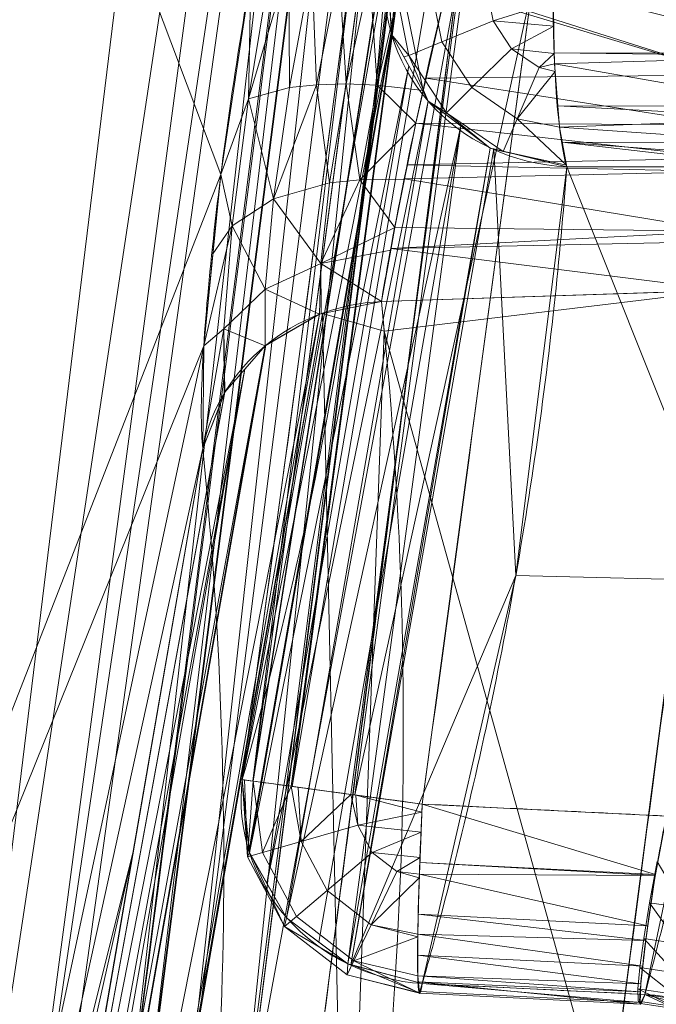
# Model space of a CAD drawing. Header units: millimetres. Extents: x -71 to 71, y -145 to 145.
# Tile 54 of 256: x 40.17 to 41.18, y -113.25 to -111.68. Entities that reach past the tile are written whole.
import ezdxf

# ---------------------------------------------------------------- set-up
doc = ezdxf.new("R2010")
doc.units = ezdxf.units.MM
doc.layers.add('1', color=7, linetype='CONTINUOUS')

msp = doc.modelspace()

# ---------------------------------------------------------------- linework, layer by layer
at = {"layer": '1', "color": 163, "linetype": 'Continuous', "lineweight": 13}
msp.add_line((40.7457, -112.1314, 5.1684), (41.2909, -112.1134, 5.1623), dxfattribs=at)
at = {"layer": '1', "color": 163, "linetype": 'Continuous', "lineweight": 13, "extrusion": (0.994038, 0.000180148, 0.109038)}
msp.add_arc((-111.6408, -2.0722, 41.0496), 0.3, 18.5717, 161.2379, dxfattribs=at)
at = {"layer": '1', "color": 163, "linetype": 'Continuous', "lineweight": 13, "extrusion": (-0.023647, -0.319045, -0.947445)}
msp.add_arc((49.1901, 103.3752, 32.3562), 0.3, 87.9837, 184.7041, dxfattribs=at)
at = {"layer": '1', "color": 163, "linetype": 'Continuous', "lineweight": 13, "extrusion": (-0.03284, 0.318854, 0.947235)}
msp.add_arc((-29.0246, 111.5662, -32.196), 0.3, 266.429, 343.61, dxfattribs=at)
at = {"layer": '1', "color": 163, "linetype": 'Continuous', "lineweight": 13, "extrusion": (-0.090067, -0.317812, -0.943866)}
msp.add_arc((70.0665, 91.5725, 33.5724), 0.3, 77.0327, 171.4011, dxfattribs=at)
at = {"layer": '1', "color": 163, "linetype": 'Continuous', "lineweight": 13, "extrusion": (-0.13398, -0.990984, 4.00492e-05)}
msp.add_arc((55.5838, -1.4431, 106.4439), 0.3, 177.169, 267.9821, dxfattribs=at)
at = {"layer": '1', "color": 163, "linetype": 'Continuous', "lineweight": 13, "extrusion": (0.998194, -0.048758, -0.035086)}
msp.add_arc((-110.8053, 0.1859, 46.3043), 0.3, 161.2099, 270.1702, dxfattribs=at)
at = {"layer": '1', "color": 163, "linetype": 'Continuous', "lineweight": 13, "extrusion": (0.084558, 0.31816, 0.944258)}
msp.add_arc((-68.931, 93.1969, -33.8245), 0.3, 187.5269, 282.0807, dxfattribs=at)
at = {"layer": '1', "color": 163, "linetype": 'Continuous', "lineweight": 13}
for points in [[(40.8137, -109.742, -3.0603), (40.6503, -111.0481, -3.0618), (40.4923, -112.2846, -3.063), (40.3406, -113.4484, -3.064)], [(41.0131, -111.1353, 5.1673), (40.9907, -111.1701, 5.2714), (40.9364, -111.3051, 5.4536), (40.8478, -111.6276, 5.5603), (40.7762, -111.9566, 5.4584), (40.7517, -112.0956, 5.2736), (40.7457, -112.1314, 5.1684)], [(40.7545, -111.588, 2.4082), (40.7211, -112.0343, 1.0967), (40.6434, -112.4691, -0.1818), (40.5244, -112.8912, -1.4241)], [(41.5752, -111.8792, 5.0907), (41.5973, -112.1591, 4.2498), (41.6067, -112.7198, 2.5674), (41.5089, -113.5613, 0.046), (41.2924, -114.4011, -2.4689), (41.0636, -114.9586, -4.1368), (40.9268, -115.2364, -4.9675)], [(39.8766, -115.7446, -4.7034), (40, -115.4854, -3.9396), (40.2121, -114.955, -2.3781), (40.4199, -114.1251, 0.0626), (40.511, -113.2635, 2.5987), (40.4919, -112.6679, 4.3478), (40.4617, -112.3652, 5.2372)], [(41.1649, -113.2325, -1.3547), (41.1629, -113.2377, -1.3703), (41.1595, -113.2465, -1.4047), (41.1566, -113.2501, -1.4652), (41.1561, -113.2397, -1.5329), (41.1584, -113.2111, -1.6026), (41.1638, -113.1628, -1.6664), (41.1725, -113.0977, -1.7162), (41.1843, -113.0232, -1.7462), (41.194, -112.973, -1.7523), (41.1992, -112.949, -1.7523)]]:
    msp.add_open_spline(points, degree=3, dxfattribs=at)
for points, knots in [([(41.5831, -109.7656, -2.7725), (41.575, -109.8294, -2.7725), (41.5669, -109.8931, -2.7725), (41.5057, -110.3712, -2.7725), (41.4525, -110.7855, -2.7725), (41.3453, -111.614, -2.7726), (41.2915, -112.0282, -2.7726), (41.1913, -112.7941, -2.7726), (41.145, -113.1457, -2.7726), (41.0985, -113.4974, -2.7726)], [0, 0, 0, 0, 0.05123, 0.05123, 0.384225, 0.384225, 0.717218, 0.717218, 1, 1, 1, 1]), ([(40.6265, -113.4856, -2.7892), (40.6872, -113.0204, -2.7892), (40.7473, -112.5551, -2.7892), (40.86, -111.6755, -2.7893), (40.9127, -111.2611, -2.7893), (41.0102, -110.4904, -2.7893), (41.055, -110.1341, -2.7893), (41.0996, -109.7778, -2.7893)], [0, 0, 0, 0, 0.376538, 0.376538, 0.711765, 0.711765, 1, 1, 1, 1]), ([(40.5244, -112.8912, -1.4241), (40.529, -112.8567, -1.424), (40.5337, -112.8221, -1.424), (40.5904, -112.403, -1.4235), (40.6421, -112.0185, -1.4231), (40.7451, -111.2494, -1.4222), (40.7964, -110.8648, -1.4217), (40.8557, -110.4186, -1.4211), (40.8639, -110.357, -1.421), (40.8721, -110.2955, -1.421)], [0, 0, 0, 0, 0.039982, 0.039982, 0.484407, 0.484407, 0.928838, 0.928838, 1, 1, 1, 1]), ([(41.1585, -110.3335, -1.7388), (41.1074, -110.7182, -1.7388), (41.0562, -111.1029, -1.7388), (40.9965, -111.5491, -1.7387), (40.9883, -111.6107, -1.7387), (40.9239, -112.0916, -1.7387), (40.8675, -112.5108, -1.7387), (40.8108, -112.93, -1.7387)], [0, 0, 0, 0, 0.444428, 0.444428, 0.515589, 0.515589, 1, 1, 1, 1]), ([(40.4617, -112.3652, 5.2372), (40.4603, -112.3512, 5.2781), (40.4587, -112.317, 5.3578), (40.4607, -112.224, 5.5044), (40.4735, -112.065, 5.654), (40.502, -111.8326, 5.7728), (40.5434, -111.576, 5.8088), (40.5917, -111.3206, 5.7731), (40.6429, -111.0913, 5.656), (40.6832, -110.9361, 5.5071), (40.711, -110.8477, 5.3603), (40.7232, -110.8149, 5.281), (40.7288, -110.8012, 5.2404)], [0, 0, 0, 0, 0.0625, 0.125, 0.25, 0.375, 0.5, 0.625, 0.75, 0.875, 0.9375, 1, 1, 1, 1]), ([(40.8108, -113.2152, -1.3423), (40.8204, -113.1813, -1.2415), (40.8298, -113.1473, -1.1407), (40.882, -112.9511, -0.5578), (40.9186, -112.7885, -0.0751), (40.979, -112.4632, 0.891), (41.0029, -112.3004, 1.3745), (41.0284, -112.0642, 2.0761), (41.0351, -111.9908, 2.294), (41.0405, -111.9174, 2.512)], [0, 0, 0, 0, 0.078632, 0.078632, 0.454556, 0.454556, 0.830589, 0.830589, 1, 1, 1, 1]), ([(41.0405, -111.9174, 2.512), (41.1305, -111.9174, 2.5219), (41.2205, -111.9173, 2.5318), (41.3311, -111.9173, 2.5439), (41.3516, -111.9173, 2.5461), (41.3721, -111.9173, 2.5484)], [0, 0, 0, 0, 0.81432, 0.81432, 1, 1, 1, 1]), ([(41.3721, -111.9173, 2.5484), (41.3637, -112.0753, 2.0796), (41.3496, -112.2332, 1.611), (41.3088, -112.554, 0.659), (41.2817, -112.7169, 0.1756), (41.2238, -112.9973, -0.6566), (41.1961, -113.115, -1.0058), (41.1649, -113.2325, -1.3547)], [0, 0, 0, 0, 0.35982, 0.35982, 0.731261, 0.731261, 1, 1, 1, 1]), ([(40.642, -115.4828, -4.8374), (40.642, -115.4828, -4.8374), (40.642, -115.4828, -4.8374), (40.8353, -115.0883, -3.6669), (40.9838, -114.6915, -2.4891), (41.1888, -113.932, -0.2351), (41.2526, -113.5691, 0.8418), (41.3175, -112.842, 2.9997), (41.3184, -112.4775, 4.0815), (41.2909, -112.1134, 5.1623), (41.2909, -112.1134, 5.1623), (41.2909, -112.1134, 5.1623)], [0, 0, 0, 0, 0.000006, 0.000006, 0.354383, 0.354383, 0.676696, 0.676696, 0.999994, 0.999994, 1, 1, 1, 1]), ([(40.7457, -112.1314, 5.1684), (40.7457, -112.1314, 5.1684), (40.7457, -112.1314, 5.1684), (40.7832, -112.4951, 4.0879), (40.791, -112.8593, 3.0061), (40.7423, -113.5858, 0.8482), (40.6856, -113.9484, -0.2288), (40.4935, -114.7076, -2.4833), (40.3505, -115.1043, -3.6614), (40.1616, -115.4987, -4.8321), (40.1616, -115.4987, -4.8321), (40.1616, -115.4987, -4.8322)], [0, 0, 0, 0, 0.000006, 0.000006, 0.323351, 0.323351, 0.645643, 0.645643, 0.999994, 0.999994, 1, 1, 1, 1]), ([(40.8108, -112.93, -1.7387), (40.864, -112.9326, -1.7406), (40.9172, -112.9352, -1.7424), (41.0467, -112.9415, -1.747), (41.1229, -112.9452, -1.7497), (41.1992, -112.949, -1.7523)], [0, 0, 0, 0, 0.410822, 0.410822, 1, 1, 1, 1]), ([(41.1649, -113.2325, -1.3547), (41.1, -113.2294, -1.3525), (41.0352, -113.2262, -1.3502), (40.9172, -113.2204, -1.346), (40.864, -113.2178, -1.3442), (40.8108, -113.2152, -1.3423)], [0, 0, 0, 0, 0.549294, 0.549294, 1, 1, 1, 1])]:
    msp.add_open_spline(points, degree=3, knots=knots, dxfattribs=at)
for points in [[(40.0132, -114.1822, -5.2259), (39.3392, -108.7523, -11.1659), (40.6435, -109.0303, -5.1686)], [(40.6435, -109.0303, -5.1686), (40.74, -109.3768, -4.1421), (40.0132, -114.1822, -5.2259)], [(40.1326, -113.9336, -4.4932), (40.0132, -114.1822, -5.2259), (40.74, -109.3768, -4.1421)], [(40.74, -109.3768, -4.1421), (40.7808, -109.5791, -3.543), (40.1326, -113.9336, -4.4932)], [(40.1891, -113.8159, -4.1466), (40.1326, -113.9336, -4.4932), (40.7808, -109.5791, -3.543)], [(40.3406, -113.4484, -3.064), (40.1891, -113.8159, -4.1466), (40.7808, -109.5791, -3.543)], [(40.7808, -109.5791, -3.543), (40.8137, -109.742, -3.0603), (40.3406, -113.4484, -3.064)], [(40.3677, -113.4519, -2.963), (40.3406, -113.4484, -3.064), (40.8137, -109.742, -3.0603)], [(40.8137, -109.742, -3.0603), (40.8418, -109.7456, -2.9604), (40.3677, -113.4519, -2.963)], [(40.3687, -113.452, -2.9594), (40.3677, -113.4519, -2.963), (40.8418, -109.7456, -2.9604)], [(40.8418, -109.7456, -2.9604), (40.8428, -109.7457, -2.957), (40.3687, -113.452, -2.9594)], [(40.4318, -113.4602, -2.8718), (40.3687, -113.452, -2.9594), (40.8428, -109.7457, -2.957)], [(40.8428, -109.7457, -2.957), (40.9061, -109.7536, -2.8706), (40.4318, -113.4602, -2.8718)], [(40.5217, -113.4719, -2.8125), (40.4318, -113.4602, -2.8718), (40.9061, -109.7536, -2.8706)], [(40.5217, -113.4719, -2.8125), (40.9061, -109.7536, -2.8706), (40.9955, -109.7648, -2.8123)], [(40.9955, -109.7648, -2.8123), (40.5252, -113.4724, -2.8117), (40.5217, -113.4719, -2.8125)], [(40.9955, -109.7648, -2.8123), (40.9989, -109.7652, -2.8115), (40.5252, -113.4724, -2.8117)], [(40.8654, -111.632, -2.7893), (40.5252, -113.4724, -2.8117), (40.9989, -109.7652, -2.8115)], [(39.7376, -109.9349, 12.0645), (38.0886, -118.086, 9.8978), (40.4905, -111.9295, 5.7192)], [(40.4905, -111.9295, 5.7192), (40.538, -111.614, 5.7961), (39.7376, -109.9349, 12.0645)], [(40.5411, -112.8935, -1.5368), (40.9489, -110.3057, -1.6408), (40.8884, -110.2976, -1.5387)], [(40.8884, -110.2976, -1.5387), (40.8879, -110.2976, -1.5346), (40.5411, -112.8935, -1.5368)], [(40.5411, -112.8935, -1.5368), (40.8879, -110.2976, -1.5346), (40.699, -111.5935, -1.4226)], [(40.9489, -110.3057, -1.6408), (40.5411, -112.8935, -1.5368), (40.5417, -112.8936, -1.5409)], [(40.5417, -112.8936, -1.5409), (40.95, -110.3058, -1.6417), (40.9489, -110.3057, -1.6408)], [(40.5417, -112.8936, -1.5409), (40.6024, -112.9018, -1.6418), (40.95, -110.3058, -1.6417)], [(40.6024, -112.9018, -1.6418), (40.6036, -112.902, -1.6427), (40.95, -110.3058, -1.6417)], [(41.0438, -110.3183, -1.7112), (40.95, -110.3058, -1.6417), (40.6036, -112.902, -1.6427)], [(40.6036, -112.902, -1.6427), (40.697, -112.9146, -1.7114), (41.0438, -110.3183, -1.7112)], [(40.697, -112.9146, -1.7114), (40.7036, -112.9155, -1.713), (41.0506, -110.3191, -1.7128), (41.0438, -110.3183, -1.7112)], [(40.9855, -111.6318, -1.7387), (41.0506, -110.3191, -1.7128), (40.7036, -112.9155, -1.713)], [(40.5244, -112.8912, -1.4241), (40.7545, -111.588, 2.4082), (40.7616, -111.7015, 2.4463)], [(40.7545, -111.588, 2.4082), (40.5244, -112.8912, -1.4241), (40.699, -111.5935, -1.4226)], [(40.699, -111.5935, -1.4226), (40.5244, -112.8912, -1.4241), (40.5411, -112.8935, -1.5368)], [(40.5986, -111.5925, 5.6496), (40.5708, -111.5877, 5.697), (40.5346, -111.8093, 5.662)], [(40.5346, -111.8093, 5.662), (40.5708, -111.5877, 5.697), (40.538, -111.614, 5.7961)], [(40.5986, -111.5925, 5.6496), (40.5346, -111.8093, 5.662), (40.5997, -111.7915, 5.5792)], [(40.5997, -111.7915, 5.5792), (40.6351, -111.5988, 5.6075), (40.5986, -111.5925, 5.6496)], [(40.6351, -111.5988, 5.6075), (40.5997, -111.7915, 5.5792), (40.6427, -111.787, 5.5469)], [(40.6427, -111.787, 5.5469), (40.6788, -111.6064, 5.5731), (40.6351, -111.5988, 5.6075)], [(40.7619, -111.7069, 2.4481), (40.7545, -111.588, 2.4082), (40.7683, -111.6333, 2.5165)], [(40.538, -111.614, 5.7961), (40.4905, -111.9295, 5.7192), (40.5346, -111.8093, 5.662)], [(40.6788, -111.6064, 5.5731), (40.6427, -111.787, 5.5469), (40.6898, -111.7858, 5.5226)], [(40.6898, -111.7858, 5.5226), (40.7271, -111.6148, 5.5479), (40.6788, -111.6064, 5.5731)], [(40.7271, -111.6148, 5.5479), (40.6898, -111.7858, 5.5226), (40.7388, -111.7877, 5.507)], [(40.7388, -111.7877, 5.507), (40.7773, -111.6236, 5.5325), (40.7271, -111.6148, 5.5479)], [(40.8654, -111.632, -2.7893), (40.6265, -113.4856, -2.7892), (40.5252, -113.4724, -2.8117)], [(41.3429, -111.6318, -2.7726), (41.0985, -113.4974, -2.7726), (40.6265, -113.4856, -2.7892), (40.8654, -111.632, -2.7893)], [(40.7036, -112.9155, -1.713), (40.8108, -112.93, -1.7387), (40.9855, -111.6318, -1.7387)], [(40.7773, -111.6236, 5.5325), (40.7388, -111.7877, 5.507), (40.8123, -111.796, 5.4908)], [(40.8123, -111.796, 5.4908), (40.8489, -111.6358, 5.5256), (40.7773, -111.6236, 5.5325)], [(40.9855, -111.6318, -1.7387), (40.8108, -112.93, -1.7387), (41.1992, -112.949, -1.7523), (41.3733, -111.6319, -1.7523)], [(40.8507, -111.629, 5.5241), (40.8489, -111.6358, 5.5256), (41.2985, -111.7713, 5.4785)], [(41.2985, -111.7713, 5.4785), (41.3072, -111.6438, 5.5094), (40.8507, -111.629, 5.5241)], [(41.0183, -111.6328, 2.7143), (41.4678, -111.6322, 2.7601), (41.4363, -111.7369, 2.7406)], [(41.1987, -113.5106, -2.7502), (41.0985, -113.4974, -2.7726), (41.3429, -111.6318, -2.7726)], [(40.7619, -111.7069, 2.4481), (40.7683, -111.6333, 2.5165), (40.7893, -111.7403, 2.5165)], [(40.7893, -111.7403, 2.5165), (40.7683, -111.6333, 2.5165), (40.825, -111.6333, 2.6134), (40.8418, -111.7188, 2.6134)], [(40.8489, -111.6358, 5.5256), (40.8167, -111.7765, 5.495), (41.2985, -111.7713, 5.4785)], [(40.8418, -111.7188, 2.6134), (40.825, -111.6333, 2.6134), (40.9133, -111.6333, 2.6826), (40.9236, -111.6854, 2.6826)], [(41.0188, -111.6558, 2.7095), (40.9236, -111.6854, 2.6826), (40.9133, -111.6333, 2.6826)], [(41.4363, -111.7369, 2.7406), (41.0207, -111.7365, 2.6928), (41.0183, -111.6328, 2.7143)], [(40.9236, -111.6854, 2.6826), (41.0188, -111.6558, 2.7095), (41.0197, -111.6937, 2.7017)], [(40.8897, -111.7916, 2.6134), (40.8418, -111.7188, 2.6134), (40.9236, -111.6854, 2.6826), (40.9527, -111.7298, 2.6826)], [(41.0197, -111.6937, 2.7017), (40.9527, -111.7298, 2.6826), (40.9236, -111.6854, 2.6826)], [(40.9527, -111.7298, 2.6826), (41.0197, -111.6937, 2.7017), (41.0207, -111.7371, 2.6927)], [(40.7616, -111.7015, 2.4463), (40.5354, -113.0022, -1.3877), (40.5244, -112.8912, -1.4241)], [(40.5354, -113.0022, -1.3877), (40.7616, -111.7015, 2.4463), (40.7619, -111.7069, 2.4481)], [(40.7619, -111.7069, 2.4481), (40.5359, -113.0073, -1.3861), (40.5354, -113.0022, -1.3877)], [(40.5359, -113.0073, -1.3861), (40.7619, -111.7069, 2.4481), (40.7892, -111.7568, 2.4642)], [(40.7893, -111.7403, 2.5165), (40.7815, -111.7427, 2.4597), (40.7619, -111.7069, 2.4481)], [(40.8492, -111.8314, 2.5165), (40.7893, -111.7403, 2.5165), (40.8418, -111.7188, 2.6134), (40.8897, -111.7916, 2.6134)], [(40.82, -111.813, 2.4823), (40.7815, -111.7427, 2.4597), (40.7893, -111.7403, 2.5165)], [(40.7893, -111.7403, 2.5165), (40.8492, -111.8314, 2.5165), (40.82, -111.813, 2.4823)], [(40.9616, -111.8409, 2.6134), (40.8897, -111.7916, 2.6134), (40.9527, -111.7298, 2.6826), (40.9965, -111.7598, 2.6826)], [(41.0207, -111.7371, 2.6927), (40.9965, -111.7598, 2.6826), (40.9527, -111.7298, 2.6826)], [(40.9965, -111.7598, 2.6826), (41.0207, -111.7371, 2.6927), (41.021, -111.7538, 2.6892)], [(41.0207, -111.7365, 2.6928), (41.4363, -111.7369, 2.7406), (41.435, -111.7414, 2.7397)], [(41.021, -111.7538, 2.6892), (41.0207, -111.7365, 2.6928), (41.435, -111.7414, 2.7397)], [(41.021, -111.7538, 2.6892), (41.435, -111.7414, 2.7397), (41.4101, -111.8216, 2.6857)], [(40.7892, -111.7568, 2.4642), (40.5638, -113.056, -1.3723), (40.5359, -113.0073, -1.3861)], [(40.5638, -113.056, -1.3723), (40.7892, -111.7568, 2.4642), (40.82, -111.813, 2.4823)], [(41.021, -111.7538, 2.6892), (41.022, -111.7659, 2.6806), (40.9965, -111.7598, 2.6826)], [(41.4101, -111.8216, 2.6857), (41.0262, -111.8203, 2.6419), (41.021, -111.7538, 2.6892)], [(41.293, -111.8505, 5.4594), (41.2985, -111.7713, 5.4785), (40.8167, -111.7765, 5.495)], [(40.9616, -111.8409, 2.6134), (40.9965, -111.7598, 2.6826), (41.022, -111.7659, 2.6806)], [(41.022, -111.7659, 2.6806), (41.0289, -111.8544, 2.6177), (40.9616, -111.8409, 2.6134)], [(40.6427, -111.787, 5.5469), (40.5743, -111.9682, 5.4915), (40.6634, -111.943, 5.4444)], [(40.6427, -111.787, 5.5469), (40.5997, -111.7915, 5.5792), (40.5743, -111.9682, 5.4915)], [(40.6634, -111.943, 5.4444), (40.6898, -111.7858, 5.5226), (40.6427, -111.787, 5.5469)], [(40.6898, -111.7858, 5.5226), (40.6634, -111.943, 5.4444), (40.7116, -111.9383, 5.4312)], [(40.7116, -111.9383, 5.4312), (40.7388, -111.7877, 5.507), (40.6898, -111.7858, 5.5226)], [(40.8003, -111.8481, 5.4795), (40.7388, -111.7877, 5.507), (40.7116, -111.9383, 5.4312)], [(40.8003, -111.8481, 5.4795), (40.8123, -111.796, 5.4908), (40.7388, -111.7877, 5.507)], [(40.8167, -111.7765, 5.495), (40.8003, -111.8481, 5.4795), (41.293, -111.8505, 5.4594)], [(40.5743, -111.9682, 5.4915), (40.5997, -111.7915, 5.5792), (40.5346, -111.8093, 5.662)], [(40.9392, -111.893, 2.5165), (40.8492, -111.8314, 2.5165), (40.8897, -111.7916, 2.6134), (40.9616, -111.8409, 2.6134)], [(40.5087, -112.0114, 5.5601), (40.5346, -111.8093, 5.662), (40.4905, -111.9295, 5.7192)], [(40.5346, -111.8093, 5.662), (40.5087, -112.0114, 5.5601), (40.5743, -111.9682, 5.4915)], [(40.82, -111.813, 2.4823), (40.5951, -113.1107, -1.3569), (40.5638, -113.056, -1.3723)], [(40.5951, -113.1107, -1.3569), (40.82, -111.813, 2.4823), (40.8723, -111.8524, 2.4943)], [(40.9187, -111.8875, 2.505), (40.82, -111.813, 2.4823), (40.8492, -111.8314, 2.5165)], [(41.0262, -111.8203, 2.6419), (41.4101, -111.8216, 2.6857), (41.4042, -111.8406, 2.673)], [(41.0289, -111.8544, 2.6177), (41.0262, -111.8203, 2.6419), (41.4042, -111.8406, 2.673)], [(40.8492, -111.8314, 2.5165), (40.9392, -111.893, 2.5165), (40.9187, -111.8875, 2.505)], [(40.7116, -111.9383, 5.4312), (40.7824, -111.9372, 5.4165), (40.8003, -111.8481, 5.4795)], [(40.8003, -111.8481, 5.4795), (40.787, -111.9141, 5.4329), (41.2916, -111.9037, 5.4182)], [(41.2916, -111.9037, 5.4182), (41.293, -111.8505, 5.4594), (40.8003, -111.8481, 5.4795)], [(41.0401, -111.915, 2.516), (40.9392, -111.893, 2.5165), (40.9616, -111.8409, 2.6134)], [(40.9616, -111.8409, 2.6134), (41.0289, -111.8544, 2.6177), (41.0401, -111.915, 2.516)], [(41.0289, -111.8544, 2.6177), (41.4042, -111.8406, 2.673), (41.3885, -111.8795, 2.6172)], [(40.8723, -111.8524, 2.4943), (40.6464, -113.1495, -1.3488), (40.5951, -113.1107, -1.3569)], [(40.6922, -113.1841, -1.3415), (40.6464, -113.1495, -1.3488), (40.8723, -111.8524, 2.4943)], [(40.6922, -113.1841, -1.3415), (40.8723, -111.8524, 2.4943), (40.9187, -111.8875, 2.505)], [(41.3885, -111.8795, 2.6172), (41.0333, -111.8782, 2.5777), (41.0289, -111.8544, 2.6177)], [(41.2793, -114.1027, -2.9054), (41.5752, -111.8792, 5.0907), (40.9268, -115.2364, -4.9675)], [(41.0333, -111.8782, 2.5777), (41.3785, -111.9041, 2.5817), (41.3721, -111.9173, 2.5484)], [(41.0333, -111.8782, 2.5777), (41.3885, -111.8795, 2.6172), (41.3785, -111.9041, 2.5817)], [(41.3721, -111.9173, 2.5484), (41.0405, -111.9174, 2.512), (41.0333, -111.8782, 2.5777)], [(40.9187, -111.8875, 2.505), (40.6974, -113.1854, -1.3415), (40.6922, -113.1841, -1.3415)], [(40.9187, -111.8875, 2.505), (40.9243, -111.8888, 2.5053), (40.6974, -113.1854, -1.3415)], [(40.6974, -113.1854, -1.3415), (40.9243, -111.8888, 2.5053), (40.9595, -112.5669, 0.583)], [(40.9392, -111.893, 2.5165), (40.9387, -111.8924, 2.5061), (40.9187, -111.8875, 2.505)], [(40.9243, -111.8888, 2.5053), (41.0405, -111.9174, 2.512), (40.9595, -112.5669, 0.583)], [(40.9387, -111.8924, 2.5061), (40.9392, -111.893, 2.5165), (41.0401, -111.915, 2.516)], [(41.0401, -111.915, 2.516), (41.0405, -111.9174, 2.512), (40.9387, -111.8924, 2.5061)], [(40.787, -111.9141, 5.4329), (40.7825, -111.9366, 5.417), (41.291, -111.9247, 5.4019)], [(41.291, -111.9247, 5.4019), (41.2916, -111.9037, 5.4182), (40.787, -111.9141, 5.4329)], [(38.0886, -118.086, 9.8978), (40.4632, -112.2021, 5.5165), (40.4905, -111.9295, 5.7192)], [(40.4905, -111.9295, 5.7192), (40.4779, -112.0555, 5.6255), (40.5087, -112.0114, 5.5601)], [(41.2885, -112.0196, 5.3286), (41.291, -111.9247, 5.4019), (40.7825, -111.9366, 5.417)], [(41.3033, -112.5755, 0.5952), (40.9595, -112.5669, 0.583), (41.0405, -111.9174, 2.512)], [(41.0405, -111.9174, 2.512), (41.3721, -111.9173, 2.5484), (41.3033, -112.5755, 0.5952)], [(40.6496, -112.0708, 5.322), (40.6634, -111.943, 5.4444), (40.5743, -111.9682, 5.4915)], [(40.7116, -111.9383, 5.4312), (40.6496, -112.0708, 5.322), (40.767, -112.0136, 5.3626)], [(40.7116, -111.9383, 5.4312), (40.6634, -111.943, 5.4444), (40.6496, -112.0708, 5.322)], [(40.767, -112.0136, 5.3626), (40.7824, -111.9372, 5.4165), (40.7116, -111.9383, 5.4312)], [(40.7825, -111.9366, 5.417), (40.767, -112.0136, 5.3626), (41.2885, -112.0196, 5.3286)], [(40.5609, -112.1118, 5.3544), (40.5743, -111.9682, 5.4915), (40.5087, -112.0114, 5.5601)], [(40.5743, -111.9682, 5.4915), (40.5609, -112.1118, 5.3544), (40.6496, -112.0708, 5.322)], [(40.5087, -112.0114, 5.5601), (40.4779, -112.0555, 5.6255), (40.4632, -112.2021, 5.5165)], [(40.4632, -112.2021, 5.5165), (40.4951, -112.1751, 5.4023), (40.5087, -112.0114, 5.5601)], [(40.5087, -112.0114, 5.5601), (40.4951, -112.1751, 5.4023), (40.5609, -112.1118, 5.3544)], [(40.6496, -112.0708, 5.322), (40.7605, -112.0497, 5.3031), (40.767, -112.0136, 5.3626)], [(41.2885, -112.0196, 5.3286), (40.767, -112.0136, 5.3626), (40.7609, -112.0472, 5.3072)], [(40.7609, -112.0472, 5.3072), (41.2889, -112.0362, 5.299), (41.2885, -112.0196, 5.3286)], [(41.2909, -112.1134, 5.1623), (41.2889, -112.0362, 5.299), (40.7609, -112.0472, 5.3072)], [(40.7457, -112.1314, 5.1684), (40.7605, -112.0497, 5.3031), (40.6496, -112.0708, 5.322)], [(40.7609, -112.0472, 5.3072), (40.7457, -112.1314, 5.1684), (41.2909, -112.1134, 5.1623)], [(41.4749, -112.044, 5.1436), (40.8349, -115.4148, -4.8922), (41.2511, -113.5574, 0.0629)], [(41.3007, -113.7856, 0.1368), (40.8349, -115.4148, -4.8922), (41.4749, -112.044, 5.1436)], [(40.6473, -112.1517, 5.1718), (40.6496, -112.0708, 5.322), (40.5609, -112.1118, 5.3544)], [(40.6473, -112.1517, 5.1718), (40.6501, -112.1511, 5.1717), (40.6496, -112.0708, 5.322)], [(40.6496, -112.0708, 5.322), (40.6501, -112.1511, 5.1717), (40.7457, -112.1314, 5.1684)], [(40.5611, -112.2016, 5.1856), (40.5609, -112.1118, 5.3544), (40.4951, -112.1751, 5.4023)], [(40.5609, -112.1118, 5.3544), (40.5611, -112.2016, 5.1856), (40.6473, -112.1517, 5.1718)], [(41.2909, -112.1134, 5.1623), (40.7457, -112.1314, 5.1684), (40.7504, -112.1787, 5.028)], [(41.203, -113.8029, 0.1482), (41.2909, -112.1134, 5.1623), (40.7504, -112.1787, 5.028)], [(40.7504, -112.1787, 5.028), (40.7457, -112.1314, 5.1684), (40.6519, -112.1507, 5.1716)], [(40.6473, -112.1517, 5.1718), (39.9688, -115.5667, -4.7782), (40.0572, -115.5156, -4.8096)], [(40.6473, -112.1517, 5.1718), (40.5622, -112.201, 5.1854), (39.9688, -115.5667, -4.7782)], [(40.0572, -115.5156, -4.8096), (40.6519, -112.1507, 5.1716), (40.6473, -112.1517, 5.1718)], [(40.0572, -115.5156, -4.8096), (40.0626, -115.5147, -4.8108), (40.6519, -112.1507, 5.1716)], [(40.6519, -112.1507, 5.1716), (40.0626, -115.5147, -4.8108), (40.689, -113.8665, 0.0145)], [(40.689, -113.8665, 0.0145), (40.7504, -112.1787, 5.028), (40.6519, -112.1507, 5.1716)], [(40.4617, -112.3652, 5.2372), (40.4958, -112.2781, 5.2091), (40.4951, -112.1751, 5.4023)], [(40.4951, -112.1751, 5.4023), (40.4632, -112.2021, 5.5165), (40.4617, -112.3652, 5.2372)], [(40.4951, -112.1751, 5.4023), (40.4968, -112.2755, 5.2083), (40.5611, -112.2016, 5.1856)], [(40.4951, -112.1751, 5.4023), (40.4958, -112.2781, 5.2091), (40.4968, -112.2755, 5.2083)], [(40.7504, -112.1787, 5.028), (40.689, -113.8665, 0.0145), (41.203, -113.8029, 0.1482)], [(40.4632, -112.2021, 5.5165), (38.0886, -118.086, 9.8978), (39.2062, -118.0861, 7.2214)], [(39.2062, -118.0861, 7.2214), (40.4617, -112.3652, 5.2372), (40.4632, -112.2021, 5.5165)], [(40.5611, -112.2016, 5.1856), (39.9355, -115.6082, -4.7588), (39.9677, -115.5673, -4.7778)], [(40.5611, -112.2016, 5.1856), (40.5284, -112.2392, 5.1971), (39.9355, -115.6082, -4.7588)], [(39.9677, -115.5673, -4.7778), (40.5622, -112.201, 5.1854), (40.5611, -112.2016, 5.1856)], [(39.9677, -115.5673, -4.7778), (39.9688, -115.5667, -4.7782), (40.5622, -112.201, 5.1854)], [(39.9048, -115.6471, -4.7408), (40.5284, -112.2392, 5.1971), (40.1721, -114.0467, 0.2614)], [(39.9048, -115.6471, -4.7408), (39.9355, -115.6082, -4.7588), (40.5284, -112.2392, 5.1971)], [(40.5284, -112.2392, 5.1971), (40.4968, -112.2755, 5.2083), (40.1721, -114.0467, 0.2614)], [(40.4968, -112.2755, 5.2083), (40.496, -112.2776, 5.2089), (40.1721, -114.0467, 0.2614)], [(40.1721, -114.0467, 0.2614), (40.496, -112.2776, 5.2089), (40.4617, -112.3652, 5.2372)], [(40.3504, -113.0079, 3.3465), (40.4617, -112.3652, 5.2372), (39.2062, -118.0861, 7.2214)], [(40.4617, -112.3652, 5.2372), (40.169, -114.0557, 0.2645), (40.1721, -114.0467, 0.2614)], [(40.9595, -112.5669, 0.583), (40.8108, -113.2152, -1.3423), (40.6974, -113.1854, -1.3415)], [(41.3033, -112.5755, 0.5952), (41.1649, -113.2325, -1.3547), (40.8108, -113.2152, -1.3423), (40.9595, -112.5669, 0.583)], [(41.2764, -113.2616, -1.3549), (41.1649, -113.2325, -1.3547), (41.3033, -112.5755, 0.5952)], [(40.5329, -113.0136, -1.4482), (40.5279, -112.8917, -1.4476), (40.5244, -112.8912, -1.4241)], [(40.5244, -112.8912, -1.4241), (40.5359, -113.0073, -1.3861), (40.5329, -113.0136, -1.4482)], [(40.5417, -112.8936, -1.5409), (40.5279, -112.8917, -1.4476), (40.5329, -113.0136, -1.4482)], [(40.5329, -113.0136, -1.4482), (40.5567, -113.0068, -1.5585), (40.5417, -112.8936, -1.5409)], [(40.6024, -112.9018, -1.6418), (40.5417, -112.8936, -1.5409), (40.5567, -113.0068, -1.5585)], [(40.5567, -113.0068, -1.5585), (40.618, -112.9893, -1.6518), (40.6024, -112.9018, -1.6418)], [(40.618, -112.9893, -1.6518), (40.6132, -112.9033, -1.6498), (40.6024, -112.9018, -1.6418)], [(40.697, -112.9146, -1.7114), (40.6132, -112.9033, -1.6498), (40.618, -112.9893, -1.6518)], [(40.618, -112.9893, -1.6518), (40.7082, -112.9636, -1.7149), (40.697, -112.9146, -1.7114)], [(40.7082, -112.9636, -1.7149), (40.7051, -112.9157, -1.7133), (40.697, -112.9146, -1.7114)], [(40.7051, -112.9157, -1.7133), (40.7082, -112.9636, -1.7149), (40.8103, -112.9427, -1.7363)], [(40.8103, -112.9427, -1.7363), (40.8108, -112.93, -1.7387), (40.7051, -112.9157, -1.7133)], [(40.8108, -112.93, -1.7387), (40.8069, -113.0229, -1.7211), (41.1816, -113.0417, -1.7369)], [(41.1816, -113.0417, -1.7369), (41.1992, -112.949, -1.7523), (40.8108, -112.93, -1.7387)], [(40.809, -112.9744, -1.7303), (40.8103, -112.9427, -1.7363), (40.7082, -112.9636, -1.7149)], [(40.7313, -113.0071, -1.7149), (40.7082, -112.9636, -1.7149), (40.618, -112.9893, -1.6518), (40.6596, -113.0675, -1.6518)], [(40.7082, -112.9636, -1.7149), (40.7313, -113.0071, -1.7149), (40.809, -112.9744, -1.7303)], [(40.8073, -113.0147, -1.7226), (40.809, -112.9744, -1.7303), (40.7313, -113.0071, -1.7149)], [(40.6596, -113.0675, -1.6518), (40.618, -112.9893, -1.6518), (40.5567, -113.0068, -1.5585), (40.6108, -113.1086, -1.5585)], [(39.2062, -118.0861, 7.2214), (39.0781, -118.086, 2.58), (40.3504, -113.0079, 3.3465)], [(39.8766, -115.7446, -4.7034), (40.3504, -113.0079, 3.3465), (39.0781, -118.086, 2.58)], [(40.6108, -113.1086, -1.5585), (40.5567, -113.0068, -1.5585), (40.5329, -113.0136, -1.4482), (40.5919, -113.1245, -1.4482)], [(40.5359, -113.0073, -1.3861), (40.5385, -113.0118, -1.3848), (40.5329, -113.0136, -1.4482)], [(40.7703, -113.0373, -1.7149), (40.7313, -113.0071, -1.7149), (40.6596, -113.0675, -1.6518), (40.7296, -113.1218, -1.6518)], [(40.7313, -113.0071, -1.7149), (40.7703, -113.0373, -1.7149), (40.8073, -113.0147, -1.7226)], [(40.5919, -113.1245, -1.4482), (40.5329, -113.0136, -1.4482), (40.5385, -113.0118, -1.3848)], [(40.5385, -113.0118, -1.3848), (40.5951, -113.1107, -1.3569), (40.5919, -113.1245, -1.4482)], [(40.8061, -113.0413, -1.7176), (40.8073, -113.0147, -1.7226), (40.7703, -113.0373, -1.7149)], [(41.1812, -113.0437, -1.7366), (40.8069, -113.0229, -1.7211), (40.8061, -113.0413, -1.7176)], [(41.1812, -113.0437, -1.7366), (41.1816, -113.0417, -1.7369), (40.8069, -113.0229, -1.7211)], [(41.1842, -113.0212, -1.7429), (41.172, -113.0867, -1.7169), (41.2278, -113.0951, -1.7223)], [(40.806, -113.0473, -1.7138), (40.7703, -113.0373, -1.7149), (40.7296, -113.1218, -1.6518)], [(40.7703, -113.0373, -1.7149), (40.806, -113.0473, -1.7138), (40.8061, -113.0413, -1.7176)], [(40.7296, -113.1218, -1.6518), (40.8036, -113.137, -1.6567), (40.806, -113.0473, -1.7138)], [(40.8061, -113.0413, -1.7176), (40.8044, -113.1052, -1.6769), (41.1695, -113.1235, -1.6901)], [(41.1695, -113.1235, -1.6901), (41.1812, -113.0437, -1.7366), (40.8061, -113.0413, -1.7176)], [(40.7296, -113.1218, -1.6518), (40.6596, -113.0675, -1.6518), (40.6108, -113.1086, -1.5585), (40.7019, -113.1793, -1.5585)], [(41.172, -113.0867, -1.7169), (41.1628, -113.1435, -1.6768), (41.2189, -113.1521, -1.6814)], [(41.2189, -113.1521, -1.6814), (41.2278, -113.0951, -1.7223), (41.172, -113.0867, -1.7169)], [(40.7019, -113.1793, -1.5585), (40.6108, -113.1086, -1.5585), (40.5919, -113.1245, -1.4482), (40.6912, -113.2015, -1.4482)], [(40.5919, -113.1245, -1.4482), (40.5951, -113.1107, -1.3569), (40.6922, -113.1841, -1.3415)], [(41.166, -113.147, -1.6764), (40.8044, -113.1052, -1.6769), (40.8036, -113.137, -1.6567)], [(41.166, -113.147, -1.6764), (41.1695, -113.1235, -1.6901), (40.8044, -113.1052, -1.6769)], [(40.6922, -113.1841, -1.3415), (40.6912, -113.2015, -1.4482), (40.5919, -113.1245, -1.4482)], [(40.8036, -113.141, -1.651), (40.7296, -113.1218, -1.6518), (40.7019, -113.1793, -1.5585)], [(40.7296, -113.1218, -1.6518), (40.8036, -113.141, -1.651), (40.8036, -113.137, -1.6567)], [(40.7019, -113.1793, -1.5585), (40.8036, -113.2032, -1.5646), (40.8036, -113.141, -1.651)], [(40.8036, -113.137, -1.6567), (40.8036, -113.1701, -1.6106), (41.1613, -113.1878, -1.6232)], [(41.1613, -113.1878, -1.6232), (41.166, -113.147, -1.6764), (40.8036, -113.137, -1.6567)], [(41.1628, -113.1435, -1.6768), (41.1565, -113.1898, -1.6251), (41.213, -113.1984, -1.6291)], [(41.213, -113.1984, -1.6291), (41.2189, -113.1521, -1.6814), (41.1628, -113.1435, -1.6768)], [(40.7019, -113.1793, -1.5585), (40.6912, -113.2015, -1.4482), (40.8061, -113.2306, -1.4546)], [(40.8061, -113.2306, -1.4546), (40.8036, -113.2032, -1.5646), (40.7019, -113.1793, -1.5585)], [(41.1581, -113.2159, -1.5866), (40.8036, -113.1701, -1.6106), (40.8036, -113.2032, -1.5646)], [(41.1581, -113.2159, -1.5866), (41.1613, -113.1878, -1.6232), (40.8036, -113.1701, -1.6106)], [(40.6922, -113.1841, -1.3415), (40.6985, -113.1857, -1.3415), (40.6912, -113.2015, -1.4482)], [(40.8064, -113.2297, -1.4484), (40.6912, -113.2015, -1.4482), (40.6985, -113.1857, -1.3415)], [(40.6985, -113.1857, -1.3415), (40.8108, -113.2152, -1.3423), (40.8064, -113.2297, -1.4484)], [(41.1565, -113.1898, -1.6251), (41.1535, -113.2238, -1.5645), (41.2102, -113.2322, -1.5679)], [(41.2102, -113.2322, -1.5679), (41.213, -113.1984, -1.6291), (41.1565, -113.1898, -1.6251)], [(40.6912, -113.2015, -1.4482), (40.8064, -113.2297, -1.4484), (40.8061, -113.2306, -1.4546)], [(40.8036, -113.2032, -1.5646), (40.8044, -113.2123, -1.528), (41.1577, -113.2283, -1.54)], [(41.1577, -113.2283, -1.54), (41.1581, -113.2159, -1.5866), (40.8036, -113.2032, -1.5646)], [(40.8044, -113.2123, -1.528), (40.8061, -113.2306, -1.4546), (41.157, -113.2478, -1.4664)], [(41.157, -113.2478, -1.4664), (41.1577, -113.2283, -1.54), (40.8044, -113.2123, -1.528)], [(40.8061, -113.2306, -1.4546), (40.8069, -113.2281, -1.436), (41.1583, -113.2453, -1.4483), (41.157, -113.2478, -1.4664)], [(41.1583, -113.2453, -1.4483), (40.8069, -113.2281, -1.436), (40.8108, -113.2152, -1.3423)], [(40.8108, -113.2152, -1.3423), (41.1649, -113.2325, -1.3547), (41.1583, -113.2453, -1.4483)], [(41.2105, -113.2518, -1.5004), (41.2102, -113.2322, -1.5679), (41.1535, -113.2238, -1.5645)], [(41.1535, -113.2238, -1.5645), (41.1538, -113.2434, -1.4976), (41.2105, -113.2518, -1.5004)], [(41.2105, -113.2518, -1.5004), (41.1538, -113.2434, -1.4976), (41.1575, -113.247, -1.4268), (41.2142, -113.2553, -1.4292)], [(41.2142, -113.2553, -1.4292), (41.1575, -113.247, -1.4268), (41.1649, -113.2325, -1.3547)], [(41.1649, -113.2325, -1.3547), (41.2213, -113.2411, -1.3569), (41.2142, -113.2553, -1.4292)]]:
    msp.add_3dface(points, dxfattribs=at)

doc.saveas('drawing.dxf')
